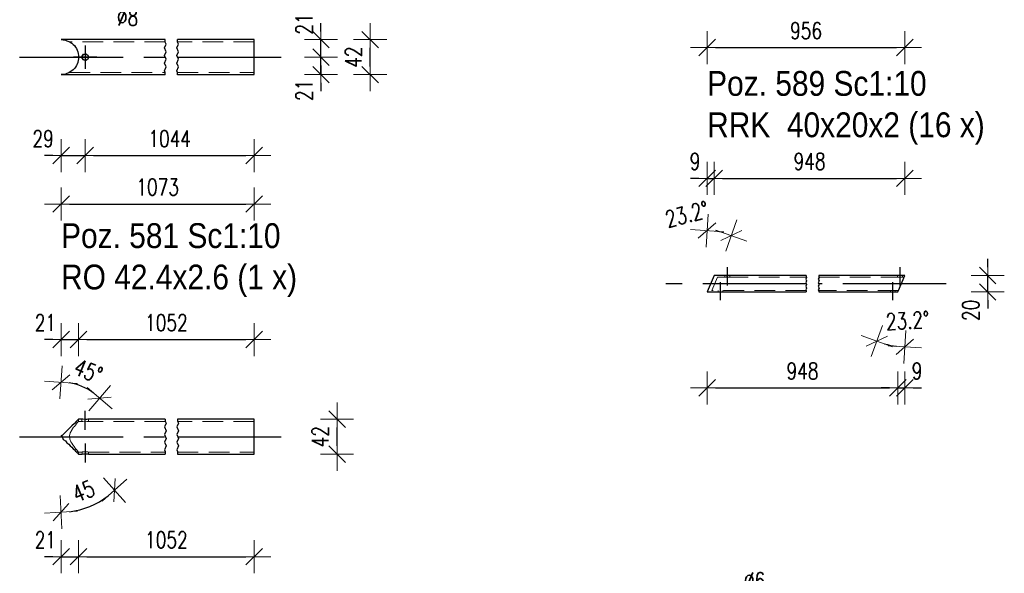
# Model space of a CAD drawing. Header units: millimetres. Extents: x -848 to 5, y 10127 to 10797.
# Tile 12 of 39: x -641 to -522, y 10391 to 10458. Entities that reach past the tile are written whole.
import ezdxf

# ---------------------------------------------------------------- set-up
doc = ezdxf.new("R2010")
doc.units = ezdxf.units.MM
doc.header["$LTSCALE"] = 10
doc.linetypes.add('HIDDEN', pattern=[0.375, 0.25, -0.125])
doc.linetypes.add('MITTE', pattern=[2, 1.25, -0.25, 0.25, -0.25])
doc.layers.get('Defpoints').update_dxf_attribs({"color": 1})
for name, color, linetype, lineweight in [('PS_DIM', 4, 'Continuous', 13), ('PS_Hidden', 2, 'HIDDEN', 9), ('PS_Shape', 161, 'Continuous', 30), ('PS_SOLID', 7, 'Continuous', 30), ('PS_TEXT', 3, 'Continuous', 18)]:
    doc.layers.add(name, color=color, linetype=linetype, lineweight=lineweight)
doc.layers.add('PS_Mid', color=5, linetype='MITTE')
doc.styles.add('gil', font='txt', dxfattribs={"width": 0.9})
doc.styles.add('simplex', font='simplex.shx', dxfattribs={"width": 0.75})
doc.dimstyles.new('1_10_PRZ', dxfattribs={"dimtxt": 2, "dimasz": 1, "dimexe": 2, "dimexo": 5, "dimgap": 1, "dimtad": 1, "dimdec": 0, "dimlfac": 10, "dimtxsty": 'simplex', "dimblk": 'dimznak', "dimcen": 2, "dimse1": 1, "dimse2": 1, "dimclrt": 3, "dimadec": 1, "dimazin": 0, "dimtfac": 1, "dimtdec": 0, "dimtix": 1, "dimtmove": 2, "dimatfit": 3, "dimldrblk": 'dim-grot', "dimfxl": 1, "dimarcsym": 0})
doc.dimstyles.new('1_10_PRZ_DS1-LS10', dxfattribs={"dimtxt": 2, "dimasz": 1, "dimexe": 2, "dimexo": 5, "dimgap": 1, "dimtad": 1, "dimdec": 0, "dimlfac": 10, "dimtxsty": 'simplex', "dimblk": 'dimznak', "dimcen": 2, "dimse1": 1, "dimse2": 1, "dimclrt": 3, "dimadec": 1, "dimazin": 0, "dimtfac": 1, "dimtdec": 0, "dimtix": 1, "dimtmove": 2, "dimatfit": 3, "dimldrblk": 'dim-grot', "dimfxl": 1, "dimarcsym": 0})

# ---------------------------------------------------------------- blocks, each defined once
blk = doc.blocks.new('dimznak')
at = {"color": 0}
for points in [[(0, 2), (0, -2)], [(-2, 0), (2, 0)]]:
    blk.add_lwpolyline(points, dxfattribs=at)
at = {"color": 2}
blk.add_lwpolyline([(1, 1), (-1, -1)], dxfattribs=at)
blk = doc.blocks.new('*D184')
at = {"layer": 'Defpoints', "color": 0, "transparency": 16777216}
for p in [(-632.76, 10453.48), (-635.68, 10451.37), (-632.76, 10441.59)]:
    blk.add_point(p, dxfattribs=at)
at = {"layer": 'PS_DIM', "color": 0, "lineweight": -2, "transparency": 16777216}
for p, q in [((-636.68, 10441.59), (-637.68, 10441.59)), ((-635.68, 10441.59), (-632.76, 10441.59)), ((-631.76, 10441.59), (-630.76, 10441.59))]:
    blk.add_line(p, q, dxfattribs=at)
blk.add_blockref('dimznak', (-635.68, 10441.59), dxfattribs=at)
at = {"layer": 'PS_DIM', "color": 0, "lineweight": -2, "transparency": 16777216, "rotation": 180}
blk.add_blockref('dimznak', (-632.76, 10441.59), dxfattribs=at)
at = {"layer": 'PS_DIM', "color": 3, "transparency": 16777216, "insert": (-637.85, 10443.63), "char_height": 2, "attachment_point": 5, "style": 'simplex'}
blk.add_mtext('29', dxfattribs=at)
blk = doc.blocks.new('dim-grot')
blk.add_hatch(color=256).paths.add_polyline_path([(0, 0), (-2, 0.5), (-2, -0.5)])
blk.add_lwpolyline([(0, 0), (-2, 0.5), (-2, -0.5), (0, 0)])
blk = doc.blocks.new('*D187')
at = {"layer": 'Defpoints', "color": 0, "transparency": 16777216}
for p in [(-632.76, 10453.48), (-604.3, 10453.48), (-635.68, 10451.37)]:
    blk.add_point(p, dxfattribs=at)
at = {"layer": 'PS_DIM', "color": 0, "lineweight": -2, "transparency": 16777216}
for p, q in [((-604.3, 10454.48), (-604.3, 10455.48)), ((-604.3, 10451.37), (-604.3, 10453.48)), ((-604.3, 10450.37), (-604.3, 10449.37))]:
    blk.add_line(p, q, dxfattribs=at)
for p, rotation in [((-604.3, 10453.48), 270), ((-604.3, 10451.37), 90)]:
    blk.add_blockref('dimznak', p, dxfattribs=dict(at, rotation=rotation))
at = {"layer": 'PS_DIM', "color": 3, "transparency": 16777216, "insert": (-606.34, 10449.47), "char_height": 2, "attachment_point": 5, "rotation": 90, "style": 'simplex'}
blk.add_mtext('21', dxfattribs=at)
blk = doc.blocks.new('*D188')
at = {"layer": 'Defpoints', "color": 0, "transparency": 16777216}
for p in [(-635.68, 10455.6), (-604.3, 10455.6), (-632.76, 10453.48)]:
    blk.add_point(p, dxfattribs=at)
at = {"layer": 'PS_DIM', "color": 0, "lineweight": -2, "transparency": 16777216}
for p, q in [((-604.3, 10456.6), (-604.3, 10457.6)), ((-604.3, 10453.48), (-604.3, 10455.6)), ((-604.3, 10452.48), (-604.3, 10451.48))]:
    blk.add_line(p, q, dxfattribs=at)
for p, rotation in [((-604.3, 10455.6), 270), ((-604.3, 10453.48), 90)]:
    blk.add_blockref('dimznak', p, dxfattribs=dict(at, rotation=rotation))
at = {"layer": 'PS_DIM', "color": 3, "transparency": 16777216, "insert": (-606.34, 10457.49), "char_height": 2, "attachment_point": 5, "rotation": 90, "style": 'simplex'}
blk.add_mtext('21', dxfattribs=at)
blk = doc.blocks.new('*D190')
at = {"layer": 'Defpoints', "color": 0, "transparency": 16777216}
for p in [(-632.39, 10413.32), (-635.68, 10407.78), (-635.68, 10407.63), (-635.57, 10407.74)]:
    blk.add_point(p, dxfattribs=at)
at = {"layer": 'PS_DIM', "color": 0, "lineweight": -2, "transparency": 16777216}
blk.add_arc((-635.68, 10407.63), 6.57, 53.7301, 81.2699, dxfattribs=at)
for p, rotation in [((-635.68, 10414.2), 175.6349258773), ((-631.03, 10412.28), 319.3650741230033)]:
    blk.add_blockref('dimznak', p, dxfattribs=dict(at, rotation=rotation))
at = {"layer": 'PS_DIM', "color": 3, "transparency": 16777216, "insert": (-632.4, 10415.55), "char_height": 2, "attachment_point": 5, "rotation": 337.5, "style": 'simplex'}
blk.add_mtext('45%%d', dxfattribs=at)
blk = doc.blocks.new('*D264')
at = {"layer": 'Defpoints', "color": 0, "transparency": 16777216}
for p in [(-533.81, 10427.11), (-534.66, 10425.11), (-533.81, 10424.93), (-536.11, 10418.79)]:
    blk.add_point(p, dxfattribs=at)
at = {"layer": 'PS_DIM', "color": 0, "lineweight": -2, "transparency": 16777216}
blk.add_arc((-533.81, 10427.11), 8.62, 253.4486, 263.3528, dxfattribs=at)
for p, rotation in [((-537.2, 10419.18), 160.1249958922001), ((-533.81, 10418.48), 356.6764143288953)]:
    blk.add_blockref('dimznak', p, dxfattribs=dict(at, rotation=rotation))
at = {"layer": 'PS_DIM', "color": 3, "transparency": 16777216, "insert": (-533.48, 10421.65), "char_height": 2, "attachment_point": 5, "rotation": 3.4051, "style": 'simplex'}
blk.add_mtext('23.2%%d', dxfattribs=at)
blk = doc.blocks.new('*D265')
at = {"layer": 'Defpoints', "color": 0, "transparency": 16777216}
for p in [(-555.7, 10432.26), (-557.68, 10427.28), (-556.82, 10427.11), (-557.68, 10425.11)]:
    blk.add_point(p, dxfattribs=at)
at = {"layer": 'PS_DIM', "color": 0, "lineweight": -2, "transparency": 16777216}
blk.add_arc((-557.68, 10425.11), 7.42, 74.5289, 82.2725, dxfattribs=at)
for p, rotation in [((-557.68, 10432.53), 176.1362422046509), ((-554.76, 10431.93), 340.6651680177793)]:
    blk.add_blockref('dimznak', p, dxfattribs=dict(at, rotation=rotation))
at = {"layer": 'PS_DIM', "color": 3, "transparency": 16777216, "insert": (-560.12, 10434.5), "char_height": 2, "attachment_point": 5, "rotation": 14.6077, "style": 'simplex'}
blk.add_mtext('23.2%%d', dxfattribs=at)
blk = doc.blocks.new('*D266')
at = {"layer": 'Defpoints', "color": 0, "transparency": 16777216}
for p in [(-533.81, 10427.11), (-523.81, 10427.11), (-533.81, 10425.11)]:
    blk.add_point(p, dxfattribs=at)
at = {"layer": 'PS_DIM', "color": 0, "lineweight": -2, "transparency": 16777216}
for p, q in [((-523.81, 10428.11), (-523.81, 10429.11)), ((-523.81, 10425.11), (-523.81, 10427.11)), ((-523.81, 10424.11), (-523.81, 10423.11))]:
    blk.add_line(p, q, dxfattribs=at)
for p, rotation in [((-523.81, 10427.11), 270), ((-523.81, 10425.11), 90)]:
    blk.add_blockref('dimznak', p, dxfattribs=dict(at, rotation=rotation))
at = {"layer": 'PS_DIM', "color": 3, "transparency": 16777216, "insert": (-525.85, 10422.89), "char_height": 2, "attachment_point": 5, "rotation": 90, "style": 'simplex'}
blk.add_mtext('20', dxfattribs=at)
blk = doc.blocks.new('*D510')
at = {"layer": 'Defpoints', "color": 0, "transparency": 16777216}
for p in [(-635.68, 10407.63, -2.12), (-635.68, 10407.63), (-633.57, 10405.51), (-633.32, 10398.82), (-635.68, 10398.51)]:
    blk.add_point(p, dxfattribs=at)
at = {"layer": 'PS_DIM', "color": 0, "lineweight": -2, "transparency": 16777216}
blk.add_arc((-635.68, 10407.63), 9.12, 276.2844, 308.5683, dxfattribs=at)
for p, rotation in [((-629.24, 10401.16), 41.71046183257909), ((-635.68, 10398.51), 183.1421774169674)]:
    blk.add_blockref('dimznak', p, dxfattribs=dict(at, rotation=rotation))
at = {"layer": 'PS_DIM', "color": 3, "transparency": 16777216, "insert": (-632.96, 10401.05), "char_height": 2, "attachment_point": 5, "rotation": 22.4263, "style": 'simplex'}
blk.add_mtext('45', dxfattribs=at)
blk = doc.blocks.new('*D511')
at = {"layer": 'Defpoints', "color": 0, "transparency": 16777216}
for p in [(-635.68, 10407.63), (-633.57, 10405.51), (-633.57, 10393.13)]:
    blk.add_point(p, dxfattribs=at)
at = {"layer": 'PS_DIM', "color": 0, "lineweight": -2, "transparency": 16777216}
for p, q in [((-636.68, 10393.13), (-637.68, 10393.13)), ((-635.68, 10393.13), (-633.57, 10393.13)), ((-632.57, 10393.13), (-631.57, 10393.13))]:
    blk.add_line(p, q, dxfattribs=at)
blk.add_blockref('dimznak', (-635.68, 10393.13), dxfattribs=at)
at = {"layer": 'PS_DIM', "color": 0, "lineweight": -2, "transparency": 16777216, "rotation": 180}
blk.add_blockref('dimznak', (-633.57, 10393.13), dxfattribs=at)
at = {"layer": 'PS_DIM', "color": 3, "transparency": 16777216, "insert": (-637.57, 10395.17), "char_height": 2, "attachment_point": 5, "style": 'simplex'}
blk.add_mtext('21', dxfattribs=at)
blk = doc.blocks.new('*D513')
at = {"layer": 'Defpoints', "color": 0, "transparency": 16777216}
for p in [(-633.57, 10419.36), (-633.57, 10409.74), (-635.68, 10407.63)]:
    blk.add_point(p, dxfattribs=at)
at = {"layer": 'PS_DIM', "color": 0, "lineweight": -2, "transparency": 16777216}
for p, q in [((-636.68, 10419.36), (-637.68, 10419.36)), ((-635.68, 10419.36), (-633.57, 10419.36)), ((-632.57, 10419.36), (-631.57, 10419.36))]:
    blk.add_line(p, q, dxfattribs=at)
blk.add_blockref('dimznak', (-635.68, 10419.36), dxfattribs=at)
at = {"layer": 'PS_DIM', "color": 0, "lineweight": -2, "transparency": 16777216, "rotation": 180}
blk.add_blockref('dimznak', (-633.57, 10419.36), dxfattribs=at)
at = {"layer": 'PS_DIM', "color": 3, "transparency": 16777216, "insert": (-637.57, 10421.4), "char_height": 2, "attachment_point": 5, "style": 'simplex'}
blk.add_mtext('21', dxfattribs=at)
blk = doc.blocks.new('*D524')
at = {"layer": 'Defpoints', "color": 0, "transparency": 16777216}
for p in [(-533.81, 10427.11), (-534.66, 10425.11), (-533.81, 10413.52)]:
    blk.add_point(p, dxfattribs=at)
at = {"layer": 'PS_DIM', "color": 0, "lineweight": -2, "transparency": 16777216}
for p, q in [((-535.66, 10413.52), (-536.66, 10413.52)), ((-534.66, 10413.52), (-533.81, 10413.52)), ((-532.81, 10413.52), (-531.81, 10413.52))]:
    blk.add_line(p, q, dxfattribs=at)
blk.add_blockref('dimznak', (-534.66, 10413.52), dxfattribs=at)
at = {"layer": 'PS_DIM', "color": 0, "lineweight": -2, "transparency": 16777216, "rotation": 180}
blk.add_blockref('dimznak', (-533.81, 10413.52), dxfattribs=at)
at = {"layer": 'PS_DIM', "color": 3, "transparency": 16777216, "insert": (-532.34, 10415.56), "char_height": 2, "attachment_point": 5, "style": 'simplex'}
blk.add_mtext('9', dxfattribs=at)
blk = doc.blocks.new('*D525')
at = {"layer": 'Defpoints', "color": 0, "transparency": 16777216}
for p in [(-556.82, 10438.84), (-556.82, 10427.11), (-557.68, 10425.11)]:
    blk.add_point(p, dxfattribs=at)
at = {"layer": 'PS_DIM', "color": 0, "lineweight": -2, "transparency": 16777216}
for p, q in [((-558.68, 10438.84), (-559.68, 10438.84)), ((-557.68, 10438.84), (-556.82, 10438.84)), ((-555.82, 10438.84), (-554.82, 10438.84))]:
    blk.add_line(p, q, dxfattribs=at)
blk.add_blockref('dimznak', (-557.68, 10438.84), dxfattribs=at)
at = {"layer": 'PS_DIM', "color": 0, "lineweight": -2, "transparency": 16777216, "rotation": 180}
blk.add_blockref('dimznak', (-556.82, 10438.84), dxfattribs=at)
at = {"layer": 'PS_DIM', "color": 3, "transparency": 16777216, "insert": (-559.14, 10440.88), "char_height": 2, "attachment_point": 5, "style": 'simplex'}
blk.add_mtext('9', dxfattribs=at)
blk = doc.blocks.new('*X685')
at = {"color": 1}
for p, q in [((-623.2, 10454.6), (-623.01, 10455.06)), ((-623.11, 10455.29), (-623.11, 10455.6)), ((-623.01, 10455.06), (-623.11, 10455.29)), ((-621.7, 10454.6), (-621.51, 10455.06)), ((-621.61, 10455.29), (-621.61, 10455.6)), ((-621.51, 10455.06), (-621.61, 10455.29)), ((-623.01, 10454.14), (-623.2, 10454.6)), ((-623.2, 10453.68), (-623.01, 10454.14)), ((-623.01, 10453.22), (-623.2, 10453.68)), ((-621.51, 10454.14), (-621.7, 10454.6)), ((-621.7, 10453.68), (-621.51, 10454.14)), ((-621.51, 10453.22), (-621.7, 10453.68)), ((-623.2, 10452.76), (-623.01, 10453.22)), ((-623.01, 10452.3), (-623.2, 10452.76)), ((-623.2, 10451.84), (-623.01, 10452.3)), ((-621.7, 10452.76), (-621.51, 10453.22)), ((-621.51, 10452.3), (-621.7, 10452.76)), ((-621.7, 10451.84), (-621.51, 10452.3)), ((-623.11, 10451.61), (-623.2, 10451.84)), ((-623.11, 10451.36), (-623.11, 10451.61)), ((-621.61, 10451.61), (-621.7, 10451.84)), ((-621.61, 10451.36), (-621.61, 10451.61))]:
    blk.add_line(p, q, dxfattribs=at)
at = {"layer": 'PS_Hidden', "color": 2, "linetype": 'HIDDEN'}
for p, q in [((-623.11, 10455.34), (-634.67, 10455.34)), ((-634.07, 10454.87), (-634.04, 10454.83)), ((-612.36, 10455.34), (-621.61, 10455.34)), ((-633.16, 10453.48), (-633.13, 10453.55)), ((-633.13, 10453.42), (-633.16, 10453.48)), ((-633.09, 10453.68), (-633.06, 10453.74)), ((-633.06, 10453.74), (-633, 10453.78)), ((-632.89, 10453.84), (-632.82, 10453.88)), ((-632.82, 10453.88), (-632.76, 10453.87)), ((-632.62, 10453.84), (-632.56, 10453.83)), ((-632.56, 10453.83), (-632.51, 10453.78)), ((-632.42, 10453.68), (-632.42, 10453.67)), ((-632.42, 10453.67), (-632.38, 10453.62)), ((-632.38, 10453.62), (-632.38, 10453.55)), ((-633.74, 10452.65), (-633.77, 10452.58)), ((-633.61, 10453.06), (-633.64, 10452.93)), ((-633.06, 10453.23), (-633.09, 10453.29)), ((-633, 10453.19), (-633.06, 10453.23)), ((-632.82, 10453.09), (-632.89, 10453.13)), ((-632.76, 10453.1), (-632.82, 10453.09)), ((-632.56, 10453.14), (-632.62, 10453.13)), ((-632.51, 10453.19), (-632.56, 10453.14)), ((-632.38, 10453.35), (-632.42, 10453.3)), ((-632.42, 10453.3), (-632.42, 10453.29)), ((-632.38, 10453.42), (-632.38, 10453.35)), ((-634.67, 10451.63), (-623.11, 10451.63)), ((-621.61, 10451.63), (-612.36, 10451.63))]:
    blk.add_line(p, q, dxfattribs=at)
at = {"layer": 'PS_Mid', "color": 5, "linetype": 'MITTE'}
for p, q in [((-632.76, 10454.88), (-632.76, 10452.08)), ((-632.76, 10454.88), (-632.76, 10452.08)), ((-640.68, 10453.48), (-623.11, 10453.48)), ((-631.36, 10453.48), (-634.16, 10453.48)), ((-631.36, 10453.48), (-634.16, 10453.48)), ((-621.61, 10453.48), (-607.36, 10453.48))]:
    blk.add_line(p, q, dxfattribs=at)
at = {"layer": 'PS_SOLID', "color": 7, "linetype": 'Continuous'}
for p, q in [((-635.57, 10455.6), (-635.68, 10455.6)), ((-635.68, 10455.6), (-635.68, 10455.6)), ((-635.68, 10455.6), (-635.68, 10455.6)), ((-635.68, 10455.6), (-635.57, 10455.6)), ((-623.11, 10455.6), (-635.57, 10455.6)), ((-635.57, 10455.6), (-635.43, 10455.58)), ((-635.43, 10455.58), (-635.14, 10455.54)), ((-635.14, 10455.54), (-634.97, 10455.47)), ((-634.97, 10455.47), (-634.74, 10455.39)), ((-634.74, 10455.39), (-634.57, 10455.28)), ((-634.57, 10455.28), (-634.38, 10455.16)), ((-634.38, 10455.16), (-634.23, 10455.02)), ((-634.23, 10455.02), (-634.07, 10454.87)), ((-634.07, 10454.87), (-633.95, 10454.7)), ((-633.95, 10454.7), (-633.82, 10454.51)), ((-612.36, 10455.6), (-621.61, 10455.6)), ((-612.36, 10455.58), (-612.36, 10455.6)), ((-612.36, 10455.47), (-612.36, 10455.58)), ((-612.36, 10455.28), (-612.36, 10455.47)), ((-612.36, 10455.02), (-612.36, 10455.28)), ((-612.36, 10454.7), (-612.36, 10455.02)), ((-612.36, 10454.32), (-612.36, 10454.7)), ((-633.82, 10454.51), (-633.74, 10454.32)), ((-633.74, 10454.32), (-633.65, 10454.12)), ((-633.65, 10454.12), (-633.61, 10453.91)), ((-633.61, 10453.91), (-633.57, 10453.7)), ((-633.57, 10453.7), (-633.57, 10453.48)), ((-633.57, 10453.48), (-633.57, 10453.27)), ((-633.13, 10453.62), (-632.96, 10453.83)), ((-633.13, 10453.55), (-633.09, 10453.67)), ((-633.13, 10453.48), (-633.13, 10453.62)), ((-633.13, 10453.35), (-633.13, 10453.48)), ((-633.09, 10453.67), (-633.09, 10453.68)), ((-633, 10453.78), (-632.89, 10453.84)), ((-632.96, 10453.83), (-632.69, 10453.88)), ((-632.76, 10453.87), (-632.62, 10453.84)), ((-632.69, 10453.88), (-632.45, 10453.74)), ((-632.51, 10453.78), (-632.42, 10453.68)), ((-632.45, 10453.74), (-632.36, 10453.48)), ((-632.36, 10453.48), (-632.45, 10453.23)), ((-632.38, 10453.55), (-632.38, 10453.42)), ((-612.36, 10453.91), (-612.36, 10454.32)), ((-612.36, 10453.48), (-612.36, 10453.91)), ((-612.36, 10453.06), (-612.36, 10453.48)), ((-633.95, 10452.27), (-634.07, 10452.1)), ((-633.82, 10452.46), (-633.95, 10452.27)), ((-633.74, 10452.65), (-633.82, 10452.46)), ((-633.65, 10452.85), (-633.74, 10452.65)), ((-633.61, 10453.06), (-633.65, 10452.85)), ((-633.57, 10453.27), (-633.61, 10453.06)), ((-633.09, 10453.3), (-633.13, 10453.42)), ((-632.96, 10453.14), (-633.13, 10453.35)), ((-633.09, 10453.29), (-633.09, 10453.3)), ((-632.89, 10453.13), (-633, 10453.19)), ((-632.69, 10453.09), (-632.96, 10453.14)), ((-632.62, 10453.13), (-632.76, 10453.1)), ((-632.45, 10453.23), (-632.69, 10453.09)), ((-632.42, 10453.29), (-632.51, 10453.19)), ((-612.36, 10452.65), (-612.36, 10453.06)), ((-612.36, 10452.27), (-612.36, 10452.65)), ((-612.36, 10451.95), (-612.36, 10452.27)), ((-635.57, 10451.37), (-635.68, 10451.37)), ((-635.68, 10451.37), (-635.68, 10451.37)), ((-635.68, 10451.37), (-635.57, 10451.37)), ((-635.43, 10451.39), (-635.57, 10451.37)), ((-635.57, 10451.37), (-623.11, 10451.37)), ((-635.14, 10451.43), (-635.43, 10451.39)), ((-634.97, 10451.5), (-635.14, 10451.43)), ((-634.74, 10451.58), (-634.97, 10451.5)), ((-634.57, 10451.69), (-634.74, 10451.58)), ((-634.38, 10451.81), (-634.57, 10451.69)), ((-634.23, 10451.95), (-634.38, 10451.81)), ((-634.07, 10452.1), (-634.23, 10451.95)), ((-621.61, 10451.37), (-612.36, 10451.37)), ((-612.36, 10451.69), (-612.36, 10451.95)), ((-612.36, 10451.5), (-612.36, 10451.69)), ((-612.36, 10451.39), (-612.36, 10451.5)), ((-612.36, 10451.37), (-612.36, 10451.39))]:
    blk.add_line(p, q, dxfattribs=at)
blk = doc.blocks.new('*X686')
at = {"color": 3, "style": 'gil', "width": 0.9}
for s, p in [('Poz. 581 Sc1:10', (-635.68, 10430.42)), ('RO 42.4x2.6 (1 x)', (-635.68, 10425.42))]:
    blk.add_text(s, height=3, dxfattribs=at).set_placement(p)
blk = doc.blocks.new('*X687')
at = {"color": 1}
for p, q in [((-623.11, 10409.75), (-623.11, 10409.5)), ((-623.11, 10409.5), (-623.01, 10409.27)), ((-621.61, 10409.75), (-621.61, 10409.5)), ((-621.61, 10409.5), (-621.51, 10409.27)), ((-623.01, 10409.27), (-623.2, 10408.81)), ((-623.2, 10408.81), (-623.01, 10408.35)), ((-623.01, 10408.35), (-623.2, 10407.89)), ((-621.51, 10409.27), (-621.7, 10408.81)), ((-621.7, 10408.81), (-621.51, 10408.35)), ((-621.51, 10408.35), (-621.7, 10407.89)), ((-623.2, 10407.89), (-623.01, 10407.43)), ((-623.01, 10407.43), (-623.2, 10406.98)), ((-621.7, 10407.89), (-621.51, 10407.43)), ((-621.51, 10407.43), (-621.7, 10406.98)), ((-623.2, 10406.98), (-623.01, 10406.52)), ((-623.01, 10406.52), (-623.2, 10406.06)), ((-623.2, 10406.06), (-623.11, 10405.83)), ((-621.7, 10406.98), (-621.51, 10406.52)), ((-621.51, 10406.52), (-621.7, 10406.06)), ((-621.7, 10406.06), (-621.61, 10405.83)), ((-623.11, 10405.83), (-623.11, 10405.51)), ((-621.61, 10405.83), (-621.61, 10405.51))]:
    blk.add_line(p, q, dxfattribs=at)
at = {"layer": 'PS_Hidden', "color": 2, "linetype": 'HIDDEN'}
for p, q in [((-633.57, 10409.48), (-633.64, 10409.41)), ((-633.57, 10409.48), (-633.57, 10409.74)), ((-633.57, 10409.48), (-633.57, 10409.48)), ((-633.16, 10409.48), (-633.57, 10409.48)), ((-633.16, 10409.48), (-633.16, 10409.74)), ((-633.09, 10409.48), (-633.16, 10409.48)), ((-633.06, 10409.47), (-633.09, 10409.48)), ((-632.82, 10409.44), (-633.06, 10409.47)), ((-632.42, 10409.48), (-632.56, 10409.45)), ((-632.38, 10409.48), (-632.42, 10409.48)), ((-632.38, 10409.48), (-632.38, 10409.74)), ((-623.11, 10409.48), (-632.38, 10409.48)), ((-612.36, 10409.48), (-621.61, 10409.48)), ((-634.38, 10408.43), (-634.58, 10408.1)), ((-634.37, 10408.45), (-634.38, 10408.43)), ((-634.16, 10408.77), (-634.37, 10408.45)), ((-634.07, 10408.86), (-634.16, 10408.77)), ((-633.95, 10409.04), (-634.07, 10408.86)), ((-633.82, 10409.17), (-633.95, 10409.04)), ((-633.77, 10409.26), (-633.82, 10409.17)), ((-633.65, 10409.37), (-633.77, 10409.26)), ((-633.64, 10409.41), (-633.65, 10409.37)), ((-632.56, 10409.45), (-632.82, 10409.44)), ((-634.58, 10408.1), (-634.67, 10407.73)), ((-634.67, 10407.73), (-634.64, 10407.35)), ((-634.64, 10407.35), (-634.49, 10406.99)), ((-634.49, 10406.99), (-634.38, 10406.85)), ((-634.38, 10406.85), (-634.27, 10406.65)), ((-634.27, 10406.65), (-634.07, 10406.39)), ((-634.07, 10406.39), (-634.04, 10406.35)), ((-634.04, 10406.35), (-633.85, 10406.1)), ((-633.85, 10406.1), (-633.82, 10406.09)), ((-633.82, 10406.09), (-633.7, 10405.92)), ((-633.7, 10405.92), (-633.65, 10405.89)), ((-633.65, 10405.89), (-633.6, 10405.81)), ((-633.6, 10405.81), (-633.57, 10405.79)), ((-633.57, 10405.79), (-633.57, 10405.77)), ((-633.57, 10405.77), (-633.13, 10405.77)), ((-633.57, 10405.53), (-633.57, 10405.77)), ((-633.13, 10405.79), (-632.96, 10405.81)), ((-633.13, 10405.77), (-633.13, 10405.79)), ((-633.13, 10405.77), (-633.13, 10405.53)), ((-632.96, 10405.81), (-632.8, 10405.81)), ((-632.8, 10405.81), (-632.69, 10405.82)), ((-632.69, 10405.82), (-632.65, 10405.81)), ((-632.65, 10405.81), (-632.45, 10405.8)), ((-632.45, 10405.8), (-632.36, 10405.77)), ((-632.36, 10405.77), (-623.11, 10405.77)), ((-632.36, 10405.51), (-632.36, 10405.77)), ((-621.61, 10405.77), (-612.36, 10405.77))]:
    blk.add_line(p, q, dxfattribs=at)
at = {"layer": 'PS_Mid', "color": 5, "linetype": 'MITTE'}
for p, q in [((-632.76, 10408.44), (-632.76, 10410.75)), ((-640.68, 10407.63), (-623.11, 10407.63)), ((-621.61, 10407.63), (-607.36, 10407.63)), ((-632.76, 10406.82), (-632.76, 10404.51))]:
    blk.add_line(p, q, dxfattribs=at)
at = {"layer": 'PS_SOLID', "color": 7, "linetype": 'Continuous'}
for p, q in [((-633.82, 10409.49), (-634.07, 10409.24)), ((-633.65, 10409.65), (-633.82, 10409.49)), ((-633.57, 10409.74), (-633.65, 10409.65)), ((-633.08, 10409.74), (-633.57, 10409.74)), ((-633.06, 10409.73), (-633.08, 10409.74)), ((-632.82, 10409.7), (-633.06, 10409.73)), ((-632.56, 10409.71), (-632.82, 10409.7)), ((-632.44, 10409.74), (-632.56, 10409.71)), ((-623.11, 10409.74), (-632.44, 10409.74)), ((-612.36, 10409.74), (-621.61, 10409.74)), ((-612.36, 10409.65), (-612.36, 10409.74)), ((-612.36, 10409.49), (-612.36, 10409.65)), ((-612.36, 10409.24), (-612.36, 10409.49)), ((-634.74, 10408.57), (-635.14, 10408.16)), ((-634.38, 10408.93), (-634.74, 10408.57)), ((-634.07, 10409.24), (-634.38, 10408.93)), ((-612.36, 10408.93), (-612.36, 10409.24)), ((-612.36, 10408.57), (-612.36, 10408.93)), ((-612.36, 10408.16), (-612.36, 10408.57)), ((-635.57, 10407.74), (-635.68, 10407.77)), ((-635.68, 10407.77), (-635.68, 10407.74)), ((-635.68, 10407.74), (-635.68, 10407.73)), ((-635.68, 10407.63), (-635.57, 10407.74)), ((-635.68, 10407.73), (-635.68, 10407.63)), ((-635.14, 10408.16), (-635.57, 10407.74)), ((-635.57, 10407.74), (-635.43, 10407.31)), ((-635.43, 10407.31), (-635.14, 10407.14)), ((-635.14, 10407.14), (-634.97, 10406.9)), ((-612.36, 10407.74), (-612.36, 10408.16)), ((-612.36, 10407.31), (-612.36, 10407.74)), ((-612.36, 10406.9), (-612.36, 10407.31)), ((-634.97, 10406.9), (-634.74, 10406.72)), ((-634.74, 10406.72), (-634.57, 10406.51)), ((-634.57, 10406.51), (-634.38, 10406.35)), ((-634.38, 10406.35), (-634.23, 10406.17)), ((-634.23, 10406.17), (-634.07, 10406.04)), ((-634.07, 10406.04), (-633.95, 10405.89)), ((-633.95, 10405.89), (-633.82, 10405.79)), ((-612.36, 10406.51), (-612.36, 10406.9)), ((-612.36, 10406.17), (-612.36, 10406.51)), ((-612.36, 10405.89), (-612.36, 10406.17)), ((-612.36, 10405.68), (-612.36, 10405.89)), ((-633.82, 10405.79), (-633.74, 10405.68)), ((-633.74, 10405.68), (-633.65, 10405.62)), ((-633.65, 10405.62), (-633.61, 10405.55)), ((-633.61, 10405.55), (-633.57, 10405.53)), ((-633.57, 10405.53), (-633.57, 10405.51)), ((-633.57, 10405.51), (-633.13, 10405.51)), ((-633.13, 10405.53), (-632.96, 10405.55)), ((-633.13, 10405.51), (-633.13, 10405.53)), ((-632.96, 10405.55), (-632.69, 10405.55)), ((-632.69, 10405.55), (-632.45, 10405.54)), ((-632.45, 10405.54), (-632.36, 10405.51)), ((-632.36, 10405.51), (-623.11, 10405.51)), ((-621.61, 10405.51), (-612.36, 10405.51)), ((-612.36, 10405.55), (-612.36, 10405.68)), ((-612.36, 10405.51), (-612.36, 10405.55))]:
    blk.add_line(p, q, dxfattribs=at)
blk = doc.blocks.new('*X710')
at = {"color": 3, "style": 'gil', "width": 0.9}
for s, p in [('Poz. 589 Sc1:10', (-557.68, 10448.81)), ('RRK  40x20x2 (16 x)', (-557.68, 10443.81))]:
    blk.add_text(s, height=3, dxfattribs=at).set_placement(p)
blk = doc.blocks.new('*X711')
at = {"color": 1}
for p, q in [((-545.67, 10426.88), (-545.76, 10426.66)), ((-545.76, 10426.66), (-545.67, 10426.45)), ((-545.67, 10426.45), (-545.76, 10426.23)), ((-545.76, 10426.23), (-545.67, 10426.01)), ((-545.71, 10427.11), (-545.71, 10426.99)), ((-545.71, 10426.99), (-545.67, 10426.88)), ((-544.17, 10426.88), (-544.26, 10426.66)), ((-544.26, 10426.66), (-544.17, 10426.45)), ((-544.17, 10426.45), (-544.26, 10426.23)), ((-544.26, 10426.23), (-544.17, 10426.01)), ((-544.21, 10427.11), (-544.21, 10426.99)), ((-544.21, 10426.99), (-544.17, 10426.88)), ((-545.67, 10426.01), (-545.76, 10425.8)), ((-545.76, 10425.8), (-545.67, 10425.58)), ((-545.67, 10425.58), (-545.76, 10425.36)), ((-545.76, 10425.36), (-545.71, 10425.25)), ((-545.71, 10425.25), (-545.71, 10425.11)), ((-544.17, 10426.01), (-544.26, 10425.8)), ((-544.26, 10425.8), (-544.17, 10425.58)), ((-544.17, 10425.58), (-544.26, 10425.36)), ((-544.26, 10425.36), (-544.21, 10425.25)), ((-544.21, 10425.25), (-544.21, 10425.11))]:
    blk.add_line(p, q, dxfattribs=at)
at = {"layer": 'PS_Hidden', "color": 2, "linetype": 'HIDDEN'}
for p, q in [((-557.13, 10425.31), (-556.44, 10426.91)), ((-556.44, 10426.91), (-555.21, 10426.91)), ((-555.54, 10427.11), (-555.54, 10426.91)), ((-555.35, 10426.91), (-555.26, 10427.11)), ((-555.21, 10426.91), (-545.71, 10426.91)), ((-554.96, 10426.91), (-554.96, 10427.11)), ((-544.21, 10426.91), (-534.35, 10426.91)), ((-534.69, 10427.11), (-534.69, 10426.91)), ((-534.35, 10426.91), (-533.89, 10426.91)), ((-534.11, 10426.91), (-534.11, 10427.11)), ((-557.68, 10425.11), (-557.68, 10425.11)), ((-545.71, 10425.31), (-557.13, 10425.31)), ((-556.36, 10425.31), (-556.36, 10425.11)), ((-556.12, 10425.11), (-556.03, 10425.31)), ((-555.78, 10425.11), (-555.78, 10425.31)), ((-534.58, 10425.31), (-544.21, 10425.31)), ((-535.56, 10425.31), (-535.56, 10425.11)), ((-534.98, 10425.11), (-534.98, 10425.31))]:
    blk.add_line(p, q, dxfattribs=at)
at = {"layer": 'PS_Mid', "color": 5, "linetype": 'MITTE'}
for p, q in [((-555.26, 10428.11), (-555.26, 10425.91)), ((-555.26, 10428.11), (-555.26, 10425.91)), ((-534.41, 10428.11), (-534.41, 10425.88)), ((-534.41, 10428.11), (-534.41, 10425.88)), ((-545.71, 10426.11), (-562.68, 10426.11)), ((-556.06, 10424.11), (-556.06, 10426.31)), ((-556.06, 10424.11), (-556.06, 10426.31)), ((-528.81, 10426.11), (-544.21, 10426.11)), ((-535.26, 10424.11), (-535.26, 10426.31)), ((-535.26, 10424.11), (-535.26, 10426.31))]:
    blk.add_line(p, q, dxfattribs=at)
at = {"layer": 'PS_SOLID', "color": 7, "linetype": 'Continuous'}
for p, q in [((-556.82, 10427.11), (-557.68, 10425.11)), ((-545.71, 10427.11), (-556.82, 10427.11)), ((-533.81, 10427.11), (-544.21, 10427.11)), ((-534.58, 10425.31), (-533.81, 10427.11)), ((-557.68, 10425.11), (-557.68, 10425.11)), ((-557.68, 10425.11), (-556.11, 10425.11)), ((-557.68, 10425.11), (-557.68, 10425.11)), ((-556.11, 10425.11), (-545.71, 10425.11)), ((-544.21, 10425.11), (-535.31, 10425.11)), ((-535.31, 10425.11), (-534.66, 10425.11)), ((-534.66, 10425.11), (-534.58, 10425.31))]:
    blk.add_line(p, q, dxfattribs=at)

msp = doc.modelspace()

# ---------------------------------------------------------------- block references
at = {"layer": 'PS_Shape', "color": 31}
for name in ['*X685', '*X711', '*X687']:
    msp.add_blockref(name, (0, 0), dxfattribs=at)
at = {"layer": 'PS_TEXT'}
for name in ['*X710', '*X686']:
    msp.add_blockref(name, (0, 0), dxfattribs=at)

# ---------------------------------------------------------------- texts
at = {"layer": 'PS_DIM', "char_height": 2, "attachment_point": 7, "style": 'simplex'}
for s, insert in [('\\A1;%%c8', (-628.94, 10457.3)), ('\\A1;%%c6', (-553.24, 10389.24))]:
    msp.add_mtext(s, dxfattribs=dict(at, insert=insert))

# ---------------------------------------------------------------- dimensions: what is measured, and where the dimension line sits
at = {"layer": 'PS_DIM'}
for base, p1, p2, location, text in [((-533.81, 10454.64), (-557.68, 10470.65), (-533.81, 10470.65), (-545.74, 10456.68), '956'), ((-612.36, 10441.59), (-632.76, 10453.48), (-612.36, 10451.37), (-622.56, 10443.63), '1044'), ((-612.36, 10435.74), (-635.68, 10451.37), (-612.36, 10451.37), (-624.02, 10437.78), '1073'), ((-533.81, 10438.84), (-556.82, 10427.11), (-533.81, 10427.11), (-545.31, 10440.88), '948'), ((-534.66, 10413.52), (-557.68, 10425.11), (-534.66, 10425.11), (-546.17, 10415.56), '948'), ((-612.36, 10419.36), (-633.57, 10409.74), (-612.36, 10409.74), (-622.96, 10421.4), '1052'), ((-612.36, 10393.13), (-633.57, 10405.51), (-612.36, 10405.51), (-622.96, 10395.17), '1052')]:
    msp.add_linear_dim(base=base, p1=p1, p2=p2, location=location, text=text, dimstyle='1_10_PRZ_DS1-LS10', dxfattribs=at).render()
for base, p1, p2, text, picture, middle in [((-604.3, 10455.6), (-632.76, 10453.48), (-635.68, 10455.6), '21', '*D188', (-606.34, 10457.49)), ((-604.3, 10453.48), (-635.68, 10451.37), (-632.76, 10453.48), '21', '*D187', (-606.34, 10449.47)), ((-523.81, 10427.11), (-533.81, 10425.11), (-533.81, 10427.11), '20', '*D266', (-525.85, 10422.89))]:
    dim = msp.add_linear_dim(base=base, p1=p1, p2=p2, angle=90, text=text, dimstyle='1_10_PRZ_DS1-LS10', dxfattribs=at)
    dim.commit()
    dim.dimension.update_dxf_attribs({"geometry": picture, "text_midpoint": middle, "dimtype": 128})
for base, p1, p2, location in [((-598.36, 10455.6), (-612.36, 10451.37), (-612.36, 10455.6), (-600.4, 10453.48)), ((-602.36, 10409.74), (-612.36, 10405.51), (-612.36, 10409.74), (-604.4, 10407.63))]:
    msp.add_linear_dim(base=base, p1=p1, p2=p2, angle=90, location=location, text='42', dimstyle='1_10_PRZ_DS1-LS10', dxfattribs=at).render()
dim = msp.add_linear_dim(base=(-632.76, 10441.59), p1=(-635.68, 10451.37), p2=(-632.76, 10453.48), text='29', dimstyle='1_10_PRZ_DS1-LS10', dxfattribs=at)
dim.commit()
dim.dimension.update_dxf_attribs({"geometry": '*D184', "text_midpoint": (-637.85, 10443.63), "dimtype": 128})
for base, p1, p2, picture, middle in [((-556.82, 10438.84), (-557.68, 10425.11), (-556.82, 10427.11), '*D525', (-559.14, 10440.88)), ((-533.8053, 10413.5248), (-534.6625, 10425.1053), (-533.8053, 10427.1053), '*D524', (-532.341, 10415.5648)), ((-633.57, 10419.36), (-635.68, 10407.63), (-633.57, 10409.74), '*D513', (-637.57, 10421.4)), ((-633.57, 10393.13), (-635.68, 10407.63), (-633.57, 10405.51), '*D511', (-637.57, 10395.17))]:
    dim = msp.add_linear_dim(base=base, p1=p1, p2=p2, dimstyle='1_10_PRZ_DS1-LS10', dxfattribs=at)
    dim.commit()
    dim.dimension.update_dxf_attribs({"geometry": picture, "text_midpoint": middle, "dimtype": 128})
for base, center, p1, p2, picture, middle in [((-555.7, 10432.26), (-557.68, 10425.11), (-556.82, 10427.11), (-557.68, 10427.28), '*D265', (-560.12, 10434.5)), ((-536.11, 10418.79), (-533.81, 10427.11), (-534.66, 10425.11), (-533.81, 10424.93), '*D264', (-533.48, 10421.65))]:
    dim = msp.add_angular_dim_3p(base=base, center=center, p1=p1, p2=p2, text='23.2%%d', dimstyle='1_10_PRZ_DS1-LS10', dxfattribs=at)
    dim.commit()
    dim.dimension.update_dxf_attribs({"geometry": picture, "text_midpoint": middle, "dimtype": 133})
dim = msp.add_angular_dim_3p(base=(-632.39, 10413.32), center=(-635.68, 10407.63), p1=(-635.57, 10407.74), p2=(-635.68, 10407.78), text='45%%d', dimstyle='1_10_PRZ_DS1-LS10', dxfattribs=at)
dim.commit()
dim.dimension.update_dxf_attribs({"geometry": '*D190', "text_midpoint": (-632.4, 10415.55)})
dim = msp.add_angular_dim_2l(base=(-633.32, 10398.82), line1=((-635.68, 10407.63, -2.12), (-633.57, 10405.51)), line2=((-635.68, 10398.51), (-635.68, 10407.63)), text='45', dimstyle='1_10_PRZ', dxfattribs=at)
dim.commit()
dim.dimension.update_dxf_attribs({"geometry": '*D510', "text_midpoint": (-632.96, 10401.05)})

doc.saveas('drawing.dxf')
